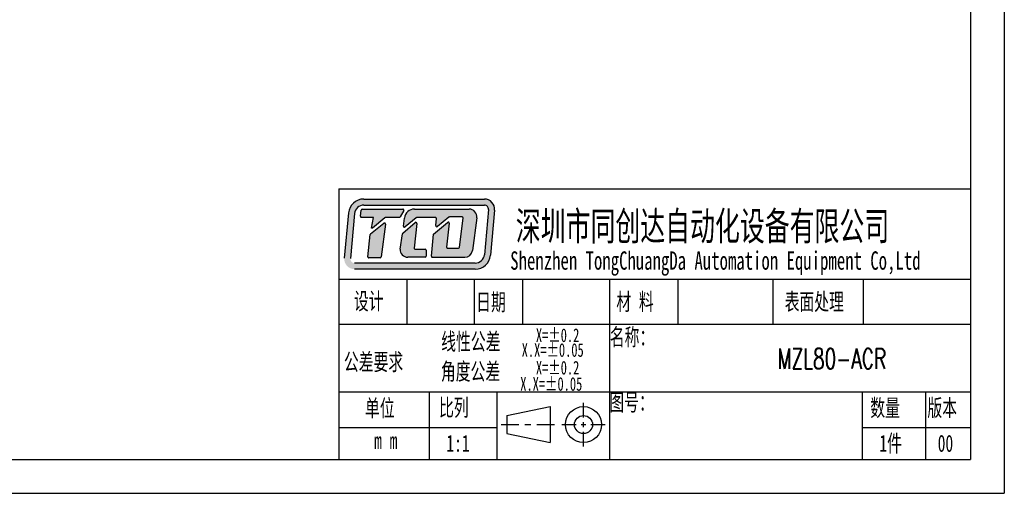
# Model space of a CAD drawing. Header units: millimetres. Extents: x 14315 to 14904, y -71 to 762.
# Tile 1 of 5: x 14598 to 14904, y -71 to 77. Entities that reach past the tile are written whole.
import ezdxf

# ---------------------------------------------------------------- set-up
doc = ezdxf.new("R2010")
doc.units = ezdxf.units.MM
doc.header["$LTSCALE"] = 0.3
doc.layers.add('外框', color=7, linetype='Continuous', lineweight=30)
doc.layers.add('文字', color=3, linetype='Continuous', lineweight=13)
doc.styles.add('SLDTEXTSTYLE2', font='txt')
doc.styles.get("Standard").update_dxf_attribs({"font": 'txt.shx', "width": 0.67, "oblique": 5, "bigfont": 'gbcbig.shx'})

# ---------------------------------------------------------------- blocks, each defined once
blk = doc.blocks.new('Y')
at = {"lineweight": 30}
for p, q in [((-4136.76, 2009.27), (-3862.74, 2009.27)), ((-4154.44, 2003.97), (-3857.44, 2003.97)), ((-4154.44, 2003.97), (-3857.44, 2003.97))]:
    blk.add_line(p, q, dxfattribs=at)
blk = doc.blocks.new('W')
at = {"lineweight": 30}
for p, q in [((-3857.44, 2213.99), (-3857.44, 2003.97)), ((-3857.44, 2213.99), (-3857.44, 2003.97)), ((-3862.74, 2208.69), (-3862.74, 2009.27))]:
    blk.add_line(p, q, dxfattribs=at)
blk.add_blockref('Y', (0, 0))

msp = doc.modelspace()

# ---------------------------------------------------------------- hatches: boundary and pattern name
at = {"layer": '外框'}
h = msp.add_hatch(color=256, dxfattribs=at)
h.dxf.hatch_style = 1
h.paths.add_polyline_path([(14742.013, 20.947), (14704.499, 20.947, 0.3871904), (14699.76, 16.631), (14698.45, 2.605, 0.4417631), (14701.609, -0.862), (14739.145, -0.862, 0.3876272), (14743.884, 3.461), (14745.172, 17.484, 0.4413093)])
h.paths.add_polyline_path([(14742.013, 19.044, -0.4413093), (14743.277, 17.659), (14741.988, 3.635, -0.3876272), (14739.145, 1.041), (14701.609, 1.041, -0.4417631), (14700.346, 2.428), (14701.656, 16.454, -0.3871904), (14704.499, 19.044)], flags=16)
h.paths.add_polyline_path([(14716.629, 17.822, -0.5692565), (14716.909, 17.354), (14715.846, 15.393, -0.2751589), (14715.567, 15.227), (14711.289, 15.227, 0.1785487), (14711.083, 15.151), (14707.202, 11.837), (14706.928, 11.837), (14707.549, 15.231), (14703.78, 15.231, -0.4551699), (14703.466, 15.592), (14703.733, 17.517, -0.3736999), (14704.046, 17.791)], flags=0)
h.paths.add_polyline_path([(14710.755, 13.396, -0.6728841), (14711.265, 13.103), (14709.891, 2.928, -0.3754282), (14709.576, 2.653), (14706.105, 2.653, -0.4451596), (14705.79, 3.003), (14706.519, 9.957, -0.2032664), (14706.639, 10.174)], flags=0)
h.paths.add_polyline_path([(14720.277, 17.823), (14737.26, 17.823, -0.4535474), (14739.619, 15.13), (14738.258, 4.909, -0.3759441), (14735.899, 2.844), (14725.829, 2.844, -0.443757), (14725.513, 3.193), (14726.192, 9.972), (14730.55, 13.673, -0.6781546), (14731.071, 13.397), (14730.265, 6.013, 0.4464345), (14730.58, 5.662), (14733.949, 5.662, 0.3783283), (14734.264, 5.94), (14735.395, 15.011, 0.4510331), (14735.08, 15.367), (14731.116, 15.367, 0.1736567), (14730.914, 15.295), (14727.393, 12.402, -0.6630003), (14726.875, 12.673), (14727.057, 14.856, 0.4388203), (14726.741, 15.2), (14720.97, 15.2, 0.1753949), (14720.767, 15.126), (14717.332, 12.265, -0.6807563), (14716.815, 12.549), (14717.13, 15.048, -0.3779258)], flags=0)
h.paths.add_polyline_path([(14716.634, 10.284), (14720.469, 13.655, -0.6841835), (14720.994, 13.382), (14720.161, 5.717, 0.4462884), (14720.476, 5.365), (14723.554, 5.365, -0.4142136), (14723.872, 5.048), (14723.872, 3.161, -0.4142136), (14723.554, 2.844), (14718.171, 2.844, -0.4294817), (14715.795, 5.347), (14716.53, 10.094, -0.1758286)], flags=0)
h.paths.add_polyline_path([(14716.909, 17.354, 0.5692565), (14716.629, 17.822), (14704.046, 17.791, 0.3736999), (14703.733, 17.517), (14703.466, 15.592, 0.4551699), (14703.78, 15.231), (14707.549, 15.231), (14706.928, 11.837), (14707.202, 11.837), (14711.083, 15.151, -0.1785487), (14711.289, 15.227), (14715.567, 15.227, 0.2751589), (14715.846, 15.393)], flags=0)
h.paths.add_polyline_path([(14711.265, 13.103, 0.6728841), (14710.755, 13.396), (14706.639, 10.174, 0.2032664), (14706.519, 9.957), (14705.79, 3.003, 0.4451596), (14706.105, 2.653), (14709.576, 2.653, 0.3754282), (14709.891, 2.928)], flags=0)
h.paths.add_polyline_path([(14720.994, 13.382, 0.6841835), (14720.469, 13.655), (14716.634, 10.284, 0.1758286), (14716.53, 10.094), (14715.795, 5.347, 0.4294817), (14718.171, 2.844), (14723.554, 2.844, 0.4142136), (14723.872, 3.161), (14723.872, 5.048, 0.4142136), (14723.554, 5.365), (14720.476, 5.365, -0.4462884), (14720.161, 5.717)], flags=0)
h.paths.add_polyline_path([(14737.26, 17.823), (14720.277, 17.823, 0.3779258), (14717.13, 15.048), (14716.815, 12.549, 0.6807563), (14717.332, 12.265), (14720.767, 15.126, -0.1753949), (14720.97, 15.2), (14726.741, 15.2, -0.4388203), (14727.057, 14.856), (14726.875, 12.673, 0.6630003), (14727.393, 12.402), (14730.914, 15.295, -0.1736567), (14731.116, 15.367), (14735.08, 15.367, -0.4510331), (14735.395, 15.011), (14734.264, 5.94, -0.3783283), (14733.949, 5.662), (14730.58, 5.662, -0.4464345), (14730.265, 6.013), (14731.071, 13.397, 0.6781546), (14730.55, 13.673), (14726.192, 9.972), (14725.513, 3.193, 0.443757), (14725.829, 2.844), (14735.899, 2.844, 0.3759441), (14738.258, 4.909), (14739.619, 15.13, 0.4535474)], flags=0)
h = msp.add_hatch(color=256, dxfattribs=at)
h.dxf.hatch_style = 1
h.paths.add_polyline_path([(14716.909, 17.354, 0.5692565), (14716.629, 17.822), (14704.046, 17.791, 0.3736999), (14703.733, 17.517), (14703.466, 15.592, 0.4551699), (14703.78, 15.231), (14707.549, 15.231), (14706.928, 11.837), (14707.202, 11.837), (14711.083, 15.151, -0.1785487), (14711.289, 15.227), (14715.567, 15.227, 0.2751589), (14715.846, 15.393)])
h.paths.add_polyline_path([(14711.265, 13.103, 0.6728841), (14710.755, 13.396), (14706.639, 10.174, 0.2032664), (14706.519, 9.957), (14705.79, 3.003, 0.4451596), (14706.105, 2.653), (14709.576, 2.653, 0.3754282), (14709.891, 2.928)])
h.paths.add_polyline_path([(14720.994, 13.382, 0.6841835), (14720.469, 13.655), (14716.634, 10.284, 0.1758286), (14716.53, 10.094), (14715.795, 5.347, 0.4294817), (14718.171, 2.844), (14723.554, 2.844, 0.4142136), (14723.872, 3.161), (14723.872, 5.048, 0.4142136), (14723.554, 5.365), (14720.476, 5.365, -0.4462884), (14720.161, 5.717)])
h.paths.add_polyline_path([(14737.26, 17.823), (14720.277, 17.823, 0.3779258), (14717.13, 15.048), (14716.815, 12.549, 0.6807563), (14717.332, 12.265), (14720.767, 15.126, -0.1753949), (14720.97, 15.2), (14726.741, 15.2, -0.4388203), (14727.057, 14.856), (14726.875, 12.673, 0.6630003), (14727.393, 12.402), (14730.914, 15.295, -0.1736567), (14731.116, 15.367), (14735.08, 15.367, -0.4510331), (14735.395, 15.011), (14734.264, 5.94, -0.3783283), (14733.949, 5.662), (14730.58, 5.662, -0.4464345), (14730.265, 6.013), (14731.071, 13.397, 0.6781546), (14730.55, 13.673), (14726.192, 9.972), (14725.513, 3.193, 0.443757), (14725.829, 2.844), (14735.899, 2.844, 0.3759441), (14738.258, 4.909), (14739.619, 15.13, 0.4535474)])

# ---------------------------------------------------------------- linework, layer by layer
at = {"layer": '外框', "lineweight": 30}
for p, q in [((14696.773, 24.074), (14893.078, 24.074)), ((14696.773, 24.074), (14696.773, -60.057)), ((14699.76, 16.631), (14698.45, 2.605)), ((14701.656, 16.454), (14700.346, 2.428)), ((14703.466, 15.592), (14703.733, 17.517)), ((14717.912, -3.97), (14717.912, -17.991)), ((14738.838, -3.97), (14738.838, -17.991)), ((14753.795, -3.97), (14753.795, -17.991)), ((14780.903, -3.97), (14780.903, -60.057)), ((14802.093, -3.97), (14802.093, -17.991)), ((14831.669, -3.97), (14831.669, -17.991)), ((14859.775, -3.97), (14859.775, -17.991)), ((14696.773, -17.991), (14893.078, -17.991)), ((14696.773, -39.024), (14893.078, -39.024)), ((14724.816, -39.024), (14724.816, -60.057)), ((14745.849, -39.024), (14745.849, -60.057)), ((14859.425, -39.024), (14859.425, -60.057)), ((14879.056, -39.024), (14879.056, -60.057)), ((14772.797, -46.952), (14772.797, -42.438)), ((14748.949, -46.404), (14762.387, -43.6)), ((14762.387, -43.6), (14762.387, -54.818)), ((14748.949, -46.404), (14748.949, -52.013)), ((14772.797, -49.961), (14772.797, -48.457)), ((14696.773, -50.142), (14745.849, -50.142)), ((14747.218, -49.209), (14752.744, -49.209)), ((14748.949, -52.013), (14762.387, -54.818)), ((14754.586, -49.209), (14756.428, -49.209)), ((14758.27, -49.209), (14763.797, -49.209)), ((14766.026, -49.209), (14770.54, -49.209)), ((14772.045, -49.209), (14773.549, -49.209)), ((14772.797, -55.979), (14772.797, -51.466)), ((14775.054, -49.209), (14779.567, -49.209)), ((14859.425, -50.142), (14893.078, -50.142))]:
    msp.add_line(p, q, dxfattribs=at)
at = {"layer": '外框'}
for p, q in [((14704.499, 20.947), (14742.013, 20.947)), ((14704.499, 19.044), (14742.013, 19.044)), ((14704.046, 17.791), (14716.629, 17.822)), ((14716.909, 17.354), (14715.846, 15.393)), ((14720.277, 17.823), (14737.26, 17.823)), ((14735.08, 15.367), (14731.116, 15.367)), ((14743.277, 17.659), (14741.988, 3.635)), ((14745.172, 17.484), (14743.884, 3.461)), ((14707.549, 15.231), (14703.78, 15.231)), ((14706.639, 10.174), (14710.755, 13.396)), ((14706.928, 11.837), (14707.549, 15.231)), ((14711.083, 15.151), (14707.202, 11.837)), ((14711.265, 13.103), (14709.891, 2.928)), ((14715.567, 15.227), (14711.289, 15.227)), ((14716.634, 10.284), (14720.469, 13.655)), ((14716.815, 12.549), (14717.13, 15.048)), ((14720.767, 15.126), (14717.332, 12.265)), ((14720.994, 13.382), (14720.161, 5.717)), ((14726.741, 15.2), (14720.97, 15.2)), ((14726.192, 9.972), (14730.55, 13.673)), ((14726.875, 12.673), (14727.057, 14.856)), ((14730.914, 15.295), (14727.393, 12.402)), ((14731.071, 13.397), (14730.265, 6.013)), ((14734.264, 5.94), (14735.395, 15.011)), ((14739.619, 15.13), (14738.258, 4.909)), ((14705.79, 3.003), (14706.519, 9.957)), ((14707.202, 11.837), (14706.928, 11.837)), ((14715.795, 5.347), (14716.53, 10.094)), ((14725.513, 3.193), (14726.192, 9.972)), ((14720.476, 5.365), (14723.554, 5.365)), ((14723.872, 5.048), (14723.872, 3.161)), ((14730.58, 5.662), (14733.949, 5.662)), ((14739.145, 1.041), (14701.609, 1.041)), ((14709.576, 2.653), (14706.105, 2.653)), ((14723.554, 2.844), (14718.171, 2.844)), ((14725.829, 2.844), (14735.899, 2.844)), ((14739.145, -0.862), (14701.609, -0.862)), ((14696.773, -3.97), (14893.078, -3.97))]:
    msp.add_line(p, q, dxfattribs=at)
at = {"layer": '外框', "lineweight": 30}
for radius in [5.609, 2.804]:
    msp.add_circle((14772.797, -49.209), radius, dxfattribs=at)
at = {"layer": '外框'}
for centre, radius, start, end in [((14704.499, 16.188), 4.759, 90, 174.66371), ((14704.499, 16.188), 2.855, 90, 174.66371), ((14742.013, 17.775), 3.173, 354.75075, 90), ((14742.013, 17.775), 1.269, 354.75075, 90), ((14715.567, 15.544), 0.317, 270, 331.53887), ((14716.63, 17.505), 0.317, 331.53887, 90.14277), ((14720.277, 14.651), 3.173, 90, 172.81149), ((14731.116, 15.05), 0.317, 90, 129.4062), ((14735.08, 15.05), 0.317, 352.89219, 90), ((14737.26, 15.444), 2.379, 352.41382, 90), ((14710.95, 13.146), 0.317, 352.31021, 128.05413), ((14711.289, 14.909), 0.317, 90, 130.49363), ((14717.129, 12.509), 0.317, 172.81149, 309.79279), ((14720.678, 13.416), 0.317, 353.7974, 131.31456), ((14720.97, 14.882), 0.317, 90, 129.79279), ((14726.741, 14.882), 0.317, 355.22864, 90), ((14727.191, 12.647), 0.317, 175.22864, 309.4062), ((14730.755, 13.431), 0.317, 353.76947, 130.34282), ((14706.835, 9.924), 0.317, 128.05413, 174.01321), ((14716.843, 10.045), 0.317, 131.31456, 171.20377), ((14718.171, 5.224), 2.379, 177.02945, 270), ((14720.476, 5.683), 0.317, 173.7974, 270), ((14723.554, 5.048), 0.317, 0, 90), ((14723.554, 3.161), 0.317, 270, 0), ((14725.829, 3.161), 0.317, 174.28163, 270), ((14730.58, 5.979), 0.317, 173.76947, 270), ((14733.949, 5.979), 0.317, 270, 352.89219), ((14735.899, 5.224), 2.379, 270, 352.41382), ((14739.145, 3.897), 2.855, 270, 354.75075), ((14739.145, 3.897), 4.759, 270, 354.75075), ((14706.105, 2.97), 0.317, 174.01321, 270), ((14709.576, 2.97), 0.317, 270, 352.31021)]:
    msp.add_arc(centre, radius, start, end, dxfattribs=at)
at = {"layer": '外框', "lineweight": 30}
for centre, start, end in [((14703.78, 15.549), 172.10561, 270), ((14704.047, 17.473), 90.14277, 172.10561)]:
    msp.add_arc(centre, 0.317, start, end, dxfattribs=at)

# ---------------------------------------------------------------- block references
at = {"layer": '外框', "lineweight": 25, "xscale": 1.982879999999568, "yscale": 1.982880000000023, "zscale": 1.98288}
msp.add_blockref('W', (22552.425, -4044.203), dxfattribs=at)

# ---------------------------------------------------------------- texts
at = {"layer": '外框', "style": 'SLDTEXTSTYLE2', "width": 0.67}
for s, height, p in [('深圳市同创达自动化设备有限公司', 8.8833, (14751.761, 8.103)), ('Shenzhen TongChuangDa Automation Equipment Co,Ltd', 5.71069, (14750.02, -1.04)), ('设计', 5.2877, (14701.423, -13.439)), ('日期', 5.2877, (14739.429, -13.727)), ('材 料', 5.2877, (14782.995, -13.62)), ('表面处理', 5.2877, (14835.323, -13.62)), ('线性公差', 5.2877, (14728.564, -26.008)), ('X=±0.2', 4.2301, (14758.006, -23.519)), ('名称：', 5.2877, (14780.973, -24.607)), ('X.X=±0.05', 4.2301, (14753.591, -28.117)), ('公差要求', 5.2877, (14698.324, -32.338)), ('角度公差', 5.2877, (14728.478, -35.311)), ('X=±0.2', 4.2301, (14758.006, -33.62)), ('X.X=±0.05', 4.2301, (14753.14, -38.668)), ('图号：', 5.2877, (14780.832, -44.888)), ('单位', 5.2877, (14704.888, -46.703)), ('比列', 5.2877, (14727.902, -46.542)), ('数量', 5.2877, (14861.94, -46.622)), ('版本', 5.2877, (14879.69, -46.622)), ('1件', 5.2877, (14864.756, -57.666)), (' m m', 5.2877, (14705.317, -56.824)), ('1:1', 5.2877, (14730.176, -57.666)), ('00', 5.2877, (14882.882, -57.666))]:
    msp.add_text(s, height=height, dxfattribs=at).set_placement(p)
at = {"layer": '文字', "ltscale": 0.3, "width": 0.67}
msp.add_text('MZL80-ACR', height=6.2857, dxfattribs=at).set_placement((14833.119, -31.845))

doc.saveas('drawing.dxf')
